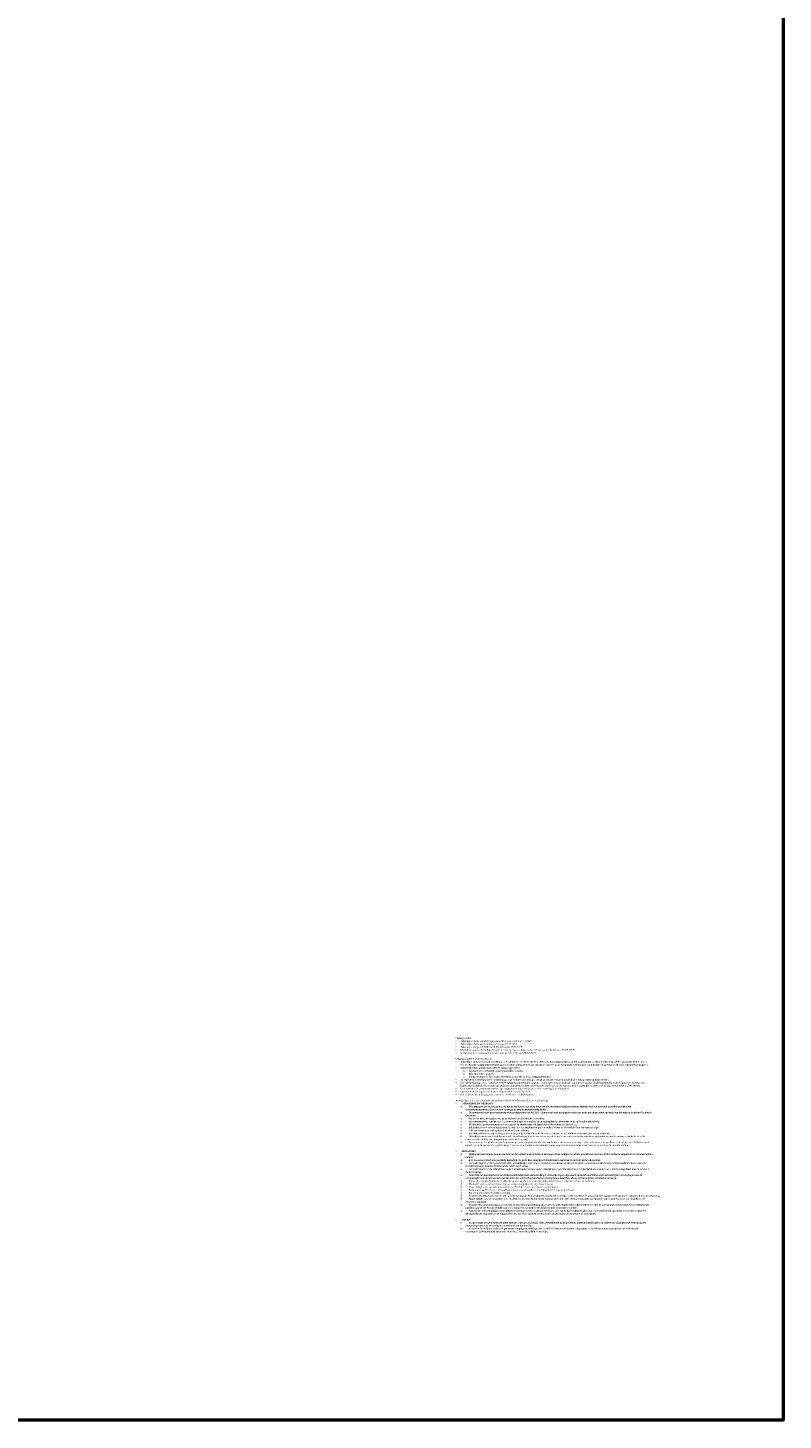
# Model space of a CAD drawing. Header units: metres. Extents: x 154038 to 155227, y 461678 to 462519.
# Tile 256 of 256: x 154999 to 155227, y 461678 to 462099. Entities that reach past the tile are written whole.
import ezdxf

# ---------------------------------------------------------------- set-up
doc = ezdxf.new("R2010")
doc.units = ezdxf.units.M
doc.layers.add('X-XX-AL-LEGENDA-T50', color=4, linetype='Continuous', lineweight=50)
doc.layers.add('X-XX-AL-LEGENDA_Disclaimer-T', color=7, linetype='Continuous', lineweight=13)
doc.styles.get("Standard").update_dxf_attribs({"font": 'arial.ttf'})

msp = doc.modelspace()

# ---------------------------------------------------------------- linework, layer by layer
at = {"layer": 'X-XX-AL-LEGENDA-T50'}
msp.add_lwpolyline([(154038.05, 462519.45), (155227.05, 462519.45), (155227.05, 461678.45), (154038.05, 461678.45)], close=True, dxfattribs=at)

# ---------------------------------------------------------------- texts
at = {"layer": 'X-XX-AL-LEGENDA_Disclaimer-T', "insert": (155128.1, 461794.11), "char_height": 0.5, "width": 56.6121, "attachment_point": 1}
msp.add_mtext("\\pxa0.66667,sm1.07917;{\\fCalibri|b0|i0|c0|p34;Ondergronden:\\P\\pi-3,l3,a0.25,s*,t3;{\\fSymbol|b0|i0|c2|p18;·^I}Tekening op basis van PDOK gegevens (BGT en BRK) d.d. 24.11.2024. \\P{\\fSymbol|b0|i0|c2|p18;·^I}Tekening op basis van inmeting verkregen 12.09.2024\\P{\\fSymbol|b0|i0|c2|p18;·^I}Tekening ondergrond (KLIC en OI-RI) verkregen 17.03.2025.\\P{\\fSymbol|b0|i0|c2|p18;·^I}BEA Juliana van Stolberg Buurt (kaart met o.a. bestaande bomen), bron: Boomadvies Nederland, 19.05.2026.\\P{\\fSymbol|b0|i0|c2|p18;·^I}Verlichtingsberekening op basis van concept D.O. verkregen 08.06.2026\\P\\pi0,l0,a0.66667,sm1.07917,tz;\\PUitgangspunten voor het ontwerp:\\P\\pi-3,l3,a0.25,s*,t3;{\\fSymbol|b0|i0|c2|p18;·^I}Tekening is op basis van een inmeting uit eind 2024. Het advies is om de technische uitwerking op basis van een (aanvullende/ controle) inmeting van de bestaande situatie op te stellen. Recent aangeplante bomen kunnen op de tekening ontbreken. De exacte locatie van de bestaande inritten naar eigen terrein en woningenentrees is indicatief aangegeven.\\P{\\fSymbol|b0|i0|c2|p18;·^I}Verkeerskundige afmetingen conform opgave gemeente:\\P\\pi-1.5,l6,a0.66667,sm1.07917,tz;\\fCourier New|b0|i0|c0|p49;o^I\\fCalibri|b0|i0|c0|p34;langsparkeren: eindplek 6,0x2m tussenplek 5,5x2m.\\P\\fCourier New|b0|i0|c0|p49;o^I\\fCalibri|b0|i0|c0|p34;haaksparkeren: 2,5x5m.\\P\\fCourier New|b0|i0|c0|p49;o^I\\fCalibri|b0|i0|c0|p34;trottoir tweezijdig minimaal 0,9m breed, uitzondering t.p.v. bestaande bomen.\\P\\pi-3,l3,a0.25,s*,t3;{\\fSymbol|b0|i0|c2|p18;·^I}Te realiseren parkeerplaatsen/ parkeervraag: optimaliseer per wegvak/ straat aanbod en vraag en mogelijkheid tot parkeren op eigen terrein\\P{\\fSymbol|b0|i0|c2|p18;·^I}Snelheidsremming d.m.v. ingestrate verkeersplateaus met een 1m lange en 12cm hoge sinusvormige oprit naar de verhoging (zie principedetail). In de Juliana van Stolberg buurt liggen deze snelheidsremmingen om de 80 tot 120m.Behoud bestaande bomen, waardoor rijweg en/of trottoir (plaatselijk) smaller worden bij onvoldoende profielbreedte.\\P{\\fSymbol|b0|i0|c2|p18;·^I}Rolcontainers: in groepen (aantallen zijn aangegeven) langs de rijbaan conform overleg d.d. 16.03.2026 \\P{\\fSymbol|b0|i0|c2|p18;·^I}Openbare verlichting conform verlichtingsberekening concept D.O. \\P{\\fSymbol|b0|i0|c2|p18;·^I}Het rioolplan dient aangepast te worden, ter behoud van lindebomen.\\P\\pi0,l0,a0.66667,sm1.07917,tz;\\PAanwijzingen t.b.v. de technische uitwerking, (=Technisch Ontwerp (T.O.)) en uitvoering:\\P\\pi-3,l3;{\\fSymbol|b0|i0|c2|p18;·^I}\\fCalibri|b1|i0|c0|p34;VERHARDING EN MEUBILAIR\\P\\pl6;\\fCourier New|b0|i0|c0|p49;o^I\\fCalibri|b1|i0|c0|p34;Er is afgesproken met de gemeente dat de gemeente een toets doet van alle maatvoering/bochtstralen, digitaal, met een daarvoor geschikt specialistisch computerprogramma. Deze toets is vanwege de smalle straten noodzakelijk\\P\\fCourier New|b0|i0|c0|p49;o^I\\fCalibri|b1|i0|c0|p34;De gemeente heeft geen beheerders-toets uitgevoerd van het D.O.. Gemeente heeft aangegeven dat deze toets pas plaats vindt op basis van het nog op te stellen Technisch Ontwerp.\\P\\fCourier New|b0|i0|c0|p49;o^I\\fCalibri|b0|i0|c0|p34;Peilen- en afwateringsplan nog op te stellen in de technische uitwerking.\\P\\fCourier New|b0|i0|c0|p49;o^I\\fCalibri|b0|i0|c0|p34;De waterstroming naar de wadi's alsmede de diepte van wadi's nog uit te bepalen/uit te werken in de technische uitwerking.\\P\\fCourier New|b0|i0|c0|p49;o^I\\fCalibri|b0|i0|c0|p34;Maatvoering parkeerplaatsen is niet uitgezet op steenmaten, dit oppakken in de technische uitwerking.\\P\\fCourier New|b0|i0|c0|p49;o^I\\fCalibri|b0|i0|c0|p34;Bebordingsplan en voorrangssituatie Juliana van Stolbergbuurt nog op te stellen/ nader uit te werken door verkeerskundige.\\P\\fCourier New|b0|i0|c0|p49;o^I\\fCalibri|b0|i0|c0|p34;Alle maatvoering onderling en in het werk te controleren.\\P\\fCourier New|b0|i0|c0|p49;o^I\\fCalibri|b0|i0|c0|p34;Invulling plinten met verharding of beplanting nader te bepalen aan de hand van eigendomssituaties en inventarisatie onder bewoners.\\P\\fCourier New|b0|i0|c0|p49;o^I\\fCalibri|b0|i0|c0|p34;De hellingbaan tussen Graaf Renatushof - Graaf Lodewijklaan is een complexe situatie die aandacht en extra controle vraagt in het technisch ontwerp. Mede doordat de (tuin-) entrees aldaar niet meegenomen zijn in de inmeting.\\P\\fCourier New|b0|i0|c0|p49;o^I\\fCalibri|b0|i0|c0|p34;De doorsnede ter plaatse van de Leusderweg is een complexe situatie die aandacht en extra controle vraagt in het technisch ontwerp. Door 1. de hoogteverschillen in zowel noord-zuid richting als oost-west richting, 2. de wens om hoogteverschillen niet op te vangen door middel van banden of muren en 3. de bestaande bomen.\\P\\pi0;\\P\\pi-3,l3;{\\fSymbol|b0|i0|c2|p18;·^I}\\fCalibri|b1|i0|c0|p34;BEPLANTING\\P\\pl6;\\fCourier New|b0|i0|c0|p49;o^I\\fCalibri|b1|i0|c0|p34;Ligging van alle nieuwe bomen controleren ten opzichte van kabels en leidingen. Waar nodig ter controle proefsleuven graven. En het ontwerp aanpassen en/of maatregelen nemen.\\P\\fCourier New|b0|i0|c0|p49;o^I\\fCalibri|b1|i0|c0|p34;Er is een boom effect analyse (BEA) opgesteld. De in de BEA aangegeven maatregelen opnemen in de technische uitwerking.\\fCalibri|b0|i0|c0|p34;\\P\\fCourier New|b0|i0|c0|p49;o^I\\fCalibri|b0|i0|c0|p34;Aandachtspunt zijn de beplantingmatten, aanvullende vraag voor de opstellers van de BEA is om aan te geven waar zaaien in plaats van matten noodzakelijk is in verband met de bestaande bomen/ boomwortels/ vochtvoorziening.\\P\\fCourier New|b0|i0|c0|p49;o^I\\fCalibri|b0|i0|c0|p34;Aandachtspunt zijn de ritterplaten onder de bestaande bomen, Graaf Lodewijklaan. Aanvullende vraag voor de opstellers voor de BEA is om de ritterplaten mee te nemen in de beoordeling.\\P\\fCourier New|b0|i0|c0|p49;o^I\\fCalibri|b1|i0|c0|p34;Door Klop Groenprojecten is een bodem-onderzoek naar samenstelling en storende lagen uitgevoerd, inclusief voorstellen voor aanpassingen/toevoegingen aan de ondergrond. Voor de ontwerpers van het DO is dit technisch advies lastig te beoordelen, neem het advies ter harte in het Technische Ontwerp.\\P\\fCourier New|b0|i0|c0|p49;o^I\\fCalibri|b0|i0|c0|p34;Bij het planten van bomen ter plekke de locatie bepalen op basis van onder andere de wortelgroei van bestaande bomen.\\P\\fCourier New|b0|i0|c0|p49;o^I\\fCalibri|b0|i0|c0|p34;Maaiveld rond de te handhaven bomen zoveel mogelijk op huidig niveau houden.\\P\\fCourier New|b0|i0|c0|p49;o^I\\fCalibri|b0|i0|c0|p34;Waar nodig beschermende maatregelen treffen bij te handhaven kabels en leidingen.\\P\\fCourier New|b0|i0|c0|p49;o^I\\fCalibri|b0|i0|c0|p34;Extra maatregelen t.b.v. de te handhaven bomen (zoals ploffen of voedingssleuven) nader te bepalen.\\P\\fCourier New|b0|i0|c0|p49;o^I\\fCalibri|b0|i0|c0|p34;Bomen goed beschermen bij uitvoering.\\P\\fCourier New|b0|i0|c0|p49;o^I\\fCalibri|b0|i0|c0|p34;Precieze situering wadi's en beplanting in de Juliana van Stolbergbuurt is maatwerk: rekening hierbij houden met bestaande boomwortels, ter plaatse te bepalen tijdens de uitvoering.\\P\\fCourier New|b0|i0|c0|p49;o^I\\fCalibri|b0|i0|c0|p34;Hagen bijtijds snoeien waar deze over de erfgrens groeien. Het ontwerp is gebaseerd op de GBT, niet op bestaande overgroeide hagen. Wanneer dat niet mogelijk is het ontwerp aanpassen.\\P\\fCourier New|b0|i0|c0|p49;o^I\\fCalibri|b0|i0|c0|p34;Klimplanten, voorbereiding van ondergrond, soortkeuze geleiding langs de gevels dient afgestemd en uitgewerkt te worden in overleg met de eigenaren van de betreffende panden, waaronder Portaal. Houdt daarbij rekening met het beheer en de benodigde beheerzone (ruimte).\\P\\fCourier New|b0|i0|c0|p49;o^I\\fCalibri|b0|i0|c0|p34;Hoewel de verkeerskundige ermee akkoord is gegaan geven de ontwerpers hierbij aan dat ze hun twijfels houden over de wenselijkheid van de bomen die ter plaatse van de Charlotte de Bourbonlaan de rijbaan insteken. Advies is nader te onderzoeken om de bomen te vervangen of verplaatsen.\\P\\pi0;\\P\\pi-3,l3;{\\fSymbol|b0|i0|c2|p18;·^I}\\fCalibri|b1|i0|c0|p34;OVERIG\\P\\pl6;\\fCourier New|b0|i0|c0|p49;o^I\\fCalibri|b1|i0|c0|p34;In rapportage ontwerpnota Definitief Ontwerp, datum 30.6.2026, staan verschillende principedetails, materiaalspecificaties en andere aanwijzingen met betrekking tot verharding, meubilair en aanleg en onderhoud van beplanting.\\P\\fCourier New|b0|i0|c0|p49;o^I\\fCalibri|b1|i0|c0|p34;In diverse Excel lijsten is door de gemeente aangegeven welke punten in de T.O. fase verder worden uitgewerkt: 1. Adviesformulier concept DO inclusief reactie ontwerpers. 2. Besluitenlijst bewoners reacties. 3. Reactie op BEA. 4. Actielijst.}", dxfattribs=at)

doc.saveas('drawing.dxf')
